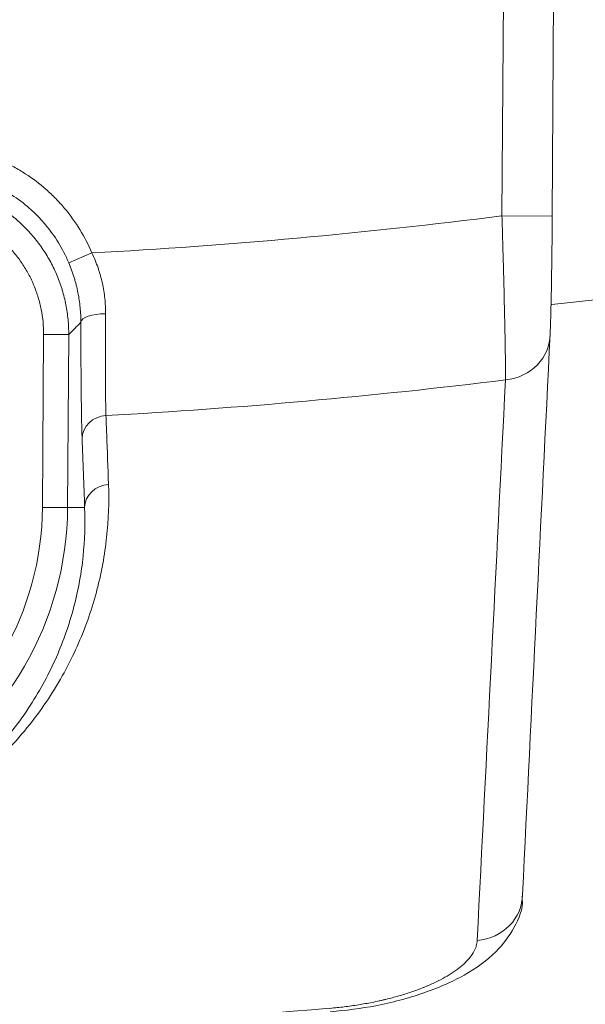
# Model space of a CAD drawing. Header units: millimetres. Extents: x 28 to 2257, y 19 to 785.
# Tile 15 of 55: x 1031 to 1043, y 376 to 396. Entities that reach past the tile are written whole.
import ezdxf

# ---------------------------------------------------------------- set-up
doc = ezdxf.new("R2010")
doc.units = ezdxf.units.MM
doc.layers.add('1', color=7, linetype='Continuous', true_color=0xffffff)

msp = doc.modelspace()

# ---------------------------------------------------------------- linework, layer by layer
at = {"layer": '1', "color": 155, "linetype": 'Continuous', "lineweight": 18}
for p, q in [((1040.948, 391.854), (1041.073, 410.979)), ((1042.073, 410.973), (1041.948, 391.847)), ((1041.948, 391.847), (1040.948, 391.854)), ((1032.34, 390.923), (1032.8, 391.118)), ((1031.817, 386.056), (1031.839, 389.496)), ((1031.839, 389.496), (1032.339, 389.492)), ((1032.339, 389.492), (1032.317, 386.053)), ((1031.817, 386.056), (1032.317, 386.053)), ((1032.317, 386.053), (1032.656, 386.051))]:
    msp.add_line(p, q, dxfattribs=at)
for radius in [191, 177.917, 173.281]:
    msp.add_circle((1026.045, 547.094), radius, dxfattribs=at)
for centre, radius, start, end in [((1026.045, 547.094), 157.803, 275.78031, 24.10625), ((1026.698, 504.092), 113.139, 273.09166, 277.23578), ((1026.698, 504.092), 116.384, 273.14329, 277.06847), ((1025.928, 386.095), 5.889, 300.2782, 359.6261), ((1025.928, 386.095), 6.389, 300.2782, 359.6261), ((1026.698, 504.092), 128.458, 264.41471, 274.83742)]:
    msp.add_arc(centre, radius, start, end, dxfattribs=at)
for centre, major_axis, ratio, start_param, end_param in [((1033.081, 389.735), (0.5, 0), 0.34841, 1.590254, 3.122973), ((1040.906, 389.512), (-0.999, 0.049), 0.925216, 1.730595, 3.187604), ((1033.105, 387.42), (0.5, 0.018), 0.927162, 1.587651, 3.094994), ((1033.156, 386.048), (0.5, 0.018), 0.927163, 1.587455, 3.094994), ((1040.357, 378.363), (-0.999, 0.049), 0.925549, 1.716671, 3.187703)]:
    msp.add_ellipse(centre, major_axis=major_axis, ratio=ratio, start_param=start_param, end_param=end_param, dxfattribs=at)
for points, knots in [([(1029.489, 393.252), (1029.665, 393.257), (1029.84, 393.248), (1030.057, 393.22), (1030.101, 393.214), (1030.188, 393.2), (1030.317, 393.176), (1030.444, 393.145), (1030.694, 393.075), (1030.857, 393.015), (1031.056, 392.926), (1031.095, 392.907), (1031.173, 392.868), (1031.212, 392.848), (1031.328, 392.785), (1031.403, 392.74), (1031.622, 392.599), (1031.761, 392.494), (1031.956, 392.322), (1032.019, 392.262), (1032.111, 392.168), (1032.141, 392.136), (1032.2, 392.071), (1032.229, 392.038), (1032.369, 391.871), (1032.471, 391.73), (1032.652, 391.434), (1032.732, 391.28), (1032.8, 391.118)], [0, 0, 0, 0, 0.125, 0.125, 0.15625, 0.15625, 0.1875, 0.25, 0.25, 0.375, 0.375, 0.40625, 0.40625, 0.4375, 0.4375, 0.5, 0.5, 0.625, 0.625, 0.6875, 0.6875, 0.71875, 0.71875, 0.75, 0.75, 0.875, 0.875, 1, 1, 1, 1]), ([(1032.34, 390.923), (1032.281, 391.062), (1032.213, 391.194), (1032.057, 391.448), (1031.97, 391.568), (1031.85, 391.712), (1031.825, 391.74), (1031.775, 391.796), (1031.749, 391.823), (1031.67, 391.904), (1031.616, 391.955), (1031.449, 392.103), (1031.33, 392.192), (1031.142, 392.314), (1031.078, 392.352), (1030.979, 392.406), (1030.945, 392.424), (1030.878, 392.457), (1030.844, 392.473), (1030.674, 392.55), (1030.535, 392.6), (1030.32, 392.661), (1030.247, 392.678), (1030.137, 392.701), (1030.1, 392.708), (1030.026, 392.72), (1029.989, 392.725), (1029.802, 392.749), (1029.652, 392.756), (1029.502, 392.752)], [0, 0, 0, 0, 0.125, 0.125, 0.25, 0.25, 0.28125, 0.28125, 0.3125, 0.3125, 0.375, 0.375, 0.5, 0.5, 0.5625, 0.5625, 0.59375, 0.59375, 0.625, 0.625, 0.75, 0.75, 0.8125, 0.8125, 0.84375, 0.84375, 0.875, 0.875, 1, 1, 1, 1]), ([(1029.271, 392.511), (1029.371, 392.513), (1029.572, 392.508), (1029.771, 392.482), (1029.919, 392.455), (1029.968, 392.445), (1030.067, 392.423), (1030.115, 392.41), (1030.26, 392.369), (1030.448, 392.304), (1030.63, 392.222), (1030.763, 392.153), (1030.828, 392.117), (1030.893, 392.078), (1030.936, 392.052), (1030.957, 392.038), (1031.063, 391.969), (1031.224, 391.852), (1031.447, 391.653), (1031.582, 391.506), (1031.679, 391.39), (1031.71, 391.351), (1031.77, 391.27), (1031.799, 391.229), (1031.883, 391.105), (1031.986, 390.935), (1032.072, 390.755), (1032.129, 390.616), (1032.147, 390.569), (1032.173, 390.498), (1032.181, 390.474), (1032.197, 390.427), (1032.234, 390.307), (1032.288, 390.089), (1032.317, 389.892), (1032.335, 389.693), (1032.34, 389.593), (1032.339, 389.492)], [0, 0, 0, 0, 0.0625, 0.125, 0.125, 0.15625, 0.15625, 0.1875, 0.1875, 0.25, 0.3125, 0.3125, 0.34375, 0.359375, 0.359375, 0.375, 0.375, 0.4375, 0.5, 0.5625, 0.5625, 0.59375, 0.59375, 0.625, 0.625, 0.6875, 0.75, 0.75, 0.78125, 0.78125, 0.796875, 0.796875, 0.8125, 0.875, 0.9375, 0.9375, 1, 1, 1, 1]), ([(1031.839, 389.496), (1031.84, 389.58), (1031.836, 389.663), (1031.821, 389.829), (1031.797, 389.993), (1031.757, 390.154), (1031.727, 390.254), (1031.72, 390.274), (1031.707, 390.314), (1031.7, 390.334), (1031.679, 390.393), (1031.664, 390.432), (1031.616, 390.548), (1031.545, 390.698), (1031.459, 390.84), (1031.39, 390.943), (1031.365, 390.977), (1031.315, 391.044), (1031.289, 391.077), (1031.209, 391.174), (1031.096, 391.297), (1030.91, 391.462), (1030.775, 391.56), (1030.688, 391.617), (1030.67, 391.629), (1030.634, 391.651), (1030.58, 391.683), (1030.525, 391.713), (1030.415, 391.77), (1030.264, 391.839), (1030.106, 391.893), (1029.986, 391.927), (1029.945, 391.937), (1029.864, 391.956), (1029.822, 391.965), (1029.699, 391.987), (1029.533, 392.008), (1029.366, 392.013), (1029.282, 392.011)], [0, 0, 0, 0, 0.0625, 0.0625, 0.125, 0.1875, 0.1875, 0.203125, 0.203125, 0.21875, 0.21875, 0.25, 0.25, 0.3125, 0.375, 0.375, 0.40625, 0.40625, 0.4375, 0.4375, 0.5, 0.5625, 0.625, 0.625, 0.640625, 0.640625, 0.65625, 0.6875, 0.6875, 0.75, 0.8125, 0.8125, 0.84375, 0.84375, 0.875, 0.875, 0.9375, 1, 1, 1, 1]), ([(1041.02, 388.592), (1041.02, 388.658), (1041.02, 388.736), (1041.018, 388.912), (1041.017, 389.011), (1041.015, 389.148), (1041.015, 389.176), (1041.014, 389.234), (1041.013, 389.264), (1041.012, 389.353), (1041.011, 389.415), (1041.007, 389.607), (1041.004, 389.743), (1041, 389.959), (1040.998, 390.033), (1040.995, 390.147), (1040.994, 390.185), (1040.992, 390.263), (1040.992, 390.302), (1040.987, 390.497), (1040.983, 390.658), (1040.976, 390.906), (1040.974, 390.99), (1040.97, 391.117), (1040.969, 391.16), (1040.966, 391.246), (1040.965, 391.289), (1040.959, 391.505), (1040.954, 391.679), (1040.948, 391.854)], [0, 0, 0, 0, 0.125, 0.125, 0.25, 0.25, 0.28125, 0.28125, 0.3125, 0.3125, 0.375, 0.375, 0.5, 0.5, 0.5625, 0.5625, 0.59375, 0.59375, 0.625, 0.625, 0.75, 0.75, 0.8125, 0.8125, 0.84375, 0.84375, 0.875, 0.875, 1, 1, 1, 1]), ([(1041.948, 391.847), (1041.947, 391.722), (1041.946, 391.597), (1041.945, 391.442), (1041.945, 391.411), (1041.944, 391.35), (1041.943, 391.258), (1041.942, 391.168), (1041.94, 390.99), (1041.938, 390.875), (1041.936, 390.734), (1041.936, 390.706), (1041.935, 390.651), (1041.935, 390.623), (1041.933, 390.541), (1041.932, 390.488), (1041.93, 390.333), (1041.928, 390.236), (1041.925, 390.098), (1041.923, 390.054), (1041.922, 389.989), (1041.921, 389.968), (1041.92, 389.926), (1041.92, 389.906), (1041.917, 389.807), (1041.915, 389.736), (1041.91, 389.609), (1041.908, 389.554), (1041.906, 389.506)], [0, 0, 0, 0, 0.125, 0.125, 0.15625, 0.15625, 0.1875, 0.25, 0.25, 0.375, 0.375, 0.40625, 0.40625, 0.4375, 0.4375, 0.5, 0.5, 0.625, 0.625, 0.6875, 0.6875, 0.71875, 0.71875, 0.75, 0.75, 0.875, 0.875, 1, 1, 1, 1]), ([(1032.8, 391.118), (1032.846, 391.021), (1032.887, 390.922), (1032.93, 390.797), (1032.938, 390.771), (1032.954, 390.721), (1032.962, 390.695), (1032.983, 390.619), (1032.996, 390.568), (1033.03, 390.415), (1033.046, 390.313), (1033.067, 390.111), (1033.072, 390.01), (1033.071, 389.91)], [0, 0, 0, 0, 0.25, 0.25, 0.3125, 0.3125, 0.375, 0.375, 0.5, 0.5, 0.75, 0.75, 1, 1, 1, 1]), ([(1032.581, 389.739), (1032.581, 389.835), (1032.576, 389.932), (1032.557, 390.129), (1032.543, 390.228), (1032.513, 390.378), (1032.502, 390.428), (1032.483, 390.503), (1032.476, 390.528), (1032.462, 390.578), (1032.425, 390.703), (1032.381, 390.826), (1032.34, 390.923)], [0, 0, 0, 0, 0.25, 0.25, 0.5, 0.5, 0.625, 0.625, 0.6875, 0.6875, 0.75, 1, 1, 1, 1]), ([(1033.071, 389.91), (1033.07, 389.795), (1033.07, 389.683), (1033.069, 389.519), (1033.069, 389.465), (1033.068, 389.359), (1033.068, 389.307), (1033.068, 389.153), (1033.067, 388.956), (1033.068, 388.775), (1033.068, 388.645), (1033.069, 388.602), (1033.069, 388.519), (1033.069, 388.479), (1033.07, 388.362), (1033.072, 388.217), (1033.074, 388.093), (1033.077, 387.98), (1033.078, 387.929), (1033.08, 387.883)], [0, 0, 0, 0, 0.125, 0.125, 0.1875, 0.1875, 0.25, 0.25, 0.375, 0.5, 0.5, 0.5625, 0.5625, 0.625, 0.625, 0.75, 0.875, 0.875, 1, 1, 1, 1]), ([(1032.581, 389.739), (1032.54, 389.697), (1032.5, 389.656), (1032.419, 389.574), (1032.379, 389.533), (1032.339, 389.492)], [0, 0, 0, 0, 0.504926, 0.504926, 1, 1, 1, 1]), ([(1032.605, 387.423), (1032.603, 387.476), (1032.602, 387.534), (1032.598, 387.663), (1032.595, 387.805), (1032.592, 387.971), (1032.59, 388.104), (1032.59, 388.15), (1032.588, 388.245), (1032.588, 388.293), (1032.586, 388.442), (1032.585, 388.649), (1032.583, 388.874), (1032.582, 389.05), (1032.582, 389.11), (1032.582, 389.231), (1032.582, 389.293), (1032.581, 389.48), (1032.581, 389.608), (1032.581, 389.739)], [0, 0, 0, 0, 0.125, 0.125, 0.25, 0.375, 0.375, 0.4375, 0.4375, 0.5, 0.5, 0.625, 0.75, 0.75, 0.8125, 0.8125, 0.875, 0.875, 1, 1, 1, 1]), ([(1033.08, 387.883), (1033.084, 387.758), (1033.089, 387.633), (1033.106, 387.176), (1033.118, 386.843), (1033.13, 386.51)], [0, 0, 0, 0, 0.272793, 0.272793, 1, 1, 1, 1]), ([(1033.13, 386.51), (1033.143, 386.161), (1033.131, 385.812), (1033.074, 385.286), (1033.048, 385.11), (1033, 384.847), (1032.982, 384.759), (1032.943, 384.583), (1032.922, 384.495), (1032.853, 384.231), (1032.8, 384.056), (1032.679, 383.705), (1032.611, 383.53), (1032.459, 383.181), (1032.376, 383.007), (1032.19, 382.659), (1032.089, 382.486), (1031.866, 382.141), (1031.745, 381.969), (1031.479, 381.627), (1031.334, 381.456), (1031.135, 381.244), (1031.074, 381.181), (1031.011, 381.118), (1030.968, 381.076), (1030.947, 381.055), (1030.838, 380.95), (1030.747, 380.866), (1030.558, 380.701), (1030.459, 380.62), (1030.252, 380.458), (1030.144, 380.378), (1029.918, 380.221), (1029.799, 380.143), (1029.549, 379.991), (1029.417, 379.916), (1029.243, 379.824), (1029.208, 379.806), (1029.136, 379.77), (1029.1, 379.752), (1028.99, 379.698), (1028.915, 379.663), (1028.683, 379.561), (1028.521, 379.496), (1028.264, 379.404), (1028.176, 379.374), (1027.994, 379.317), (1027.901, 379.289), (1027.78, 379.257), (1027.755, 379.25), (1027.706, 379.237), (1027.632, 379.219), (1027.557, 379.201), (1027.405, 379.167), (1027.302, 379.146), (1027.09, 379.108), (1026.981, 379.091), (1026.814, 379.069), (1026.758, 379.062), (1026.644, 379.05), (1026.587, 379.044), (1026.299, 379.02), (1026.067, 379.012), (1025.801, 379.015), (1025.772, 379.016), (1025.712, 379.017), (1025.683, 379.018), (1025.594, 379.022), (1025.535, 379.025), (1025.361, 379.036), (1025.246, 379.046), (1025.019, 379.071), (1024.908, 379.086), (1024.743, 379.112), (1024.688, 379.122), (1024.58, 379.142), (1024.527, 379.152), (1024.37, 379.184), (1024.268, 379.208), (1024.07, 379.258), (1023.974, 379.284), (1023.786, 379.34), (1023.694, 379.37), (1023.559, 379.416), (1023.515, 379.431), (1023.428, 379.463), (1023.385, 379.479), (1023.174, 379.561), (1023.014, 379.629), (1022.788, 379.736), (1022.714, 379.773), (1022.606, 379.828), (1022.571, 379.847), (1022.501, 379.884), (1022.466, 379.903), (1022.295, 379.998), (1022.167, 380.075), (1021.921, 380.233), (1021.805, 380.313), (1021.583, 380.474), (1021.477, 380.556), (1021.275, 380.722), (1021.179, 380.805), (1020.994, 380.974), (1020.905, 381.059), (1020.778, 381.187), (1020.736, 381.23), (1020.655, 381.316), (1020.616, 381.359), (1020.423, 381.573), (1020.283, 381.746), (1020.026, 382.091), (1019.909, 382.263), (1019.696, 382.609), (1019.599, 382.783), (1019.422, 383.129), (1019.343, 383.303), (1019.199, 383.65), (1019.136, 383.824), (1019.022, 384.171), (1018.973, 384.345), (1018.888, 384.693), (1018.852, 384.866), (1018.794, 385.214), (1018.771, 385.388), (1018.722, 385.909), (1018.714, 386.257), (1018.732, 386.604)], [0, 0, 0, 0, 0.0625, 0.0625, 0.09375, 0.09375, 0.109375, 0.109375, 0.125, 0.125, 0.15625, 0.15625, 0.1875, 0.1875, 0.21875, 0.21875, 0.25, 0.25, 0.28125, 0.28125, 0.3125, 0.3125, 0.320312, 0.324219, 0.324219, 0.328125, 0.328125, 0.34375, 0.34375, 0.359375, 0.359375, 0.375, 0.375, 0.390625, 0.390625, 0.40625, 0.40625, 0.410156, 0.410156, 0.414062, 0.414062, 0.421875, 0.421875, 0.4375, 0.4375, 0.445312, 0.445312, 0.453125, 0.453125, 0.455078, 0.455078, 0.457031, 0.460937, 0.460937, 0.46875, 0.46875, 0.476562, 0.476562, 0.480469, 0.480469, 0.484375, 0.484375, 0.5, 0.5, 0.501953, 0.501953, 0.503906, 0.503906, 0.507812, 0.507812, 0.515625, 0.515625, 0.523437, 0.523437, 0.527344, 0.527344, 0.53125, 0.53125, 0.539062, 0.539062, 0.546875, 0.546875, 0.554687, 0.554687, 0.558594, 0.558594, 0.5625, 0.5625, 0.578125, 0.578125, 0.585937, 0.585937, 0.589844, 0.589844, 0.59375, 0.59375, 0.609375, 0.609375, 0.625, 0.625, 0.640625, 0.640625, 0.65625, 0.65625, 0.671875, 0.671875, 0.679687, 0.679687, 0.6875, 0.6875, 0.71875, 0.71875, 0.75, 0.75, 0.78125, 0.78125, 0.8125, 0.8125, 0.84375, 0.84375, 0.875, 0.875, 0.90625, 0.90625, 0.9375, 0.9375, 1, 1, 1, 1]), ([(1019.2, 386.139), (1019.183, 385.818), (1019.189, 385.498), (1019.233, 385.016), (1019.253, 384.856), (1019.306, 384.534), (1019.338, 384.374), (1019.415, 384.052), (1019.46, 383.891), (1019.563, 383.569), (1019.621, 383.409), (1019.752, 383.087), (1019.825, 382.926), (1019.986, 382.604), (1020.075, 382.443), (1020.27, 382.122), (1020.377, 381.961), (1020.613, 381.64), (1020.742, 381.48), (1020.954, 381.24), (1021.028, 381.16), (1021.126, 381.06), (1021.146, 381.04), (1021.185, 381), (1021.246, 380.941), (1021.308, 380.881), (1021.436, 380.763), (1021.525, 380.685), (1021.712, 380.53), (1021.809, 380.453), (1022.014, 380.301), (1022.122, 380.225), (1022.349, 380.077), (1022.468, 380.004), (1022.627, 379.913), (1022.659, 379.896), (1022.724, 379.86), (1022.823, 379.807), (1022.926, 379.755), (1023.138, 379.652), (1023.287, 379.587), (1023.525, 379.492), (1023.607, 379.462), (1023.776, 379.402), (1023.863, 379.373), (1024.042, 379.319), (1024.134, 379.292), (1024.323, 379.243), (1024.42, 379.22), (1024.571, 379.188), (1024.622, 379.178), (1024.7, 379.163), (1024.726, 379.158), (1024.778, 379.149), (1024.805, 379.144), (1024.939, 379.122), (1025.047, 379.107), (1025.267, 379.082), (1025.379, 379.072), (1025.55, 379.061), (1025.608, 379.058), (1025.695, 379.054), (1025.724, 379.053), (1025.782, 379.052), (1025.811, 379.051), (1026.071, 379.048), (1026.299, 379.057), (1026.551, 379.079), (1026.579, 379.082), (1026.635, 379.088), (1026.663, 379.091), (1026.746, 379.1), (1026.8, 379.107), (1026.961, 379.13), (1027.066, 379.147), (1027.269, 379.185), (1027.368, 379.206), (1027.514, 379.24), (1027.561, 379.252), (1027.656, 379.276), (1027.702, 379.289), (1027.84, 379.327), (1027.928, 379.354), (1028.099, 379.41), (1028.182, 379.439), (1028.424, 379.528), (1028.575, 379.591), (1028.791, 379.689), (1028.861, 379.723), (1028.998, 379.791), (1029.064, 379.825), (1029.258, 379.93), (1029.379, 380.001), (1029.61, 380.145), (1029.72, 380.219), (1029.929, 380.367), (1030.028, 380.442), (1030.219, 380.594), (1030.31, 380.67), (1030.44, 380.786), (1030.483, 380.825), (1030.566, 380.903), (1030.607, 380.942), (1030.727, 381.06), (1030.803, 381.139), (1031.022, 381.375), (1031.154, 381.534), (1031.398, 381.853), (1031.509, 382.012), (1031.713, 382.333), (1031.805, 382.494), (1031.974, 382.816), (1032.051, 382.977), (1032.189, 383.3), (1032.251, 383.462), (1032.36, 383.786), (1032.409, 383.949), (1032.492, 384.274), (1032.527, 384.436), (1032.585, 384.76), (1032.608, 384.922), (1032.658, 385.407), (1032.669, 385.729), (1032.656, 386.051)], [0, 0, 0, 0, 0.0625, 0.0625, 0.09375, 0.09375, 0.125, 0.125, 0.15625, 0.15625, 0.1875, 0.1875, 0.21875, 0.21875, 0.25, 0.25, 0.28125, 0.28125, 0.3125, 0.3125, 0.328125, 0.328125, 0.332031, 0.332031, 0.335937, 0.34375, 0.34375, 0.359375, 0.359375, 0.375, 0.375, 0.390625, 0.390625, 0.40625, 0.40625, 0.410156, 0.410156, 0.414062, 0.421875, 0.421875, 0.4375, 0.4375, 0.445312, 0.445312, 0.453125, 0.453125, 0.460937, 0.460937, 0.46875, 0.46875, 0.472656, 0.472656, 0.474609, 0.474609, 0.476562, 0.476562, 0.484375, 0.484375, 0.492187, 0.492187, 0.496094, 0.496094, 0.498047, 0.498047, 0.5, 0.5, 0.515625, 0.515625, 0.517578, 0.517578, 0.519531, 0.519531, 0.523437, 0.523437, 0.53125, 0.53125, 0.539062, 0.539062, 0.542969, 0.542969, 0.546875, 0.546875, 0.554687, 0.554687, 0.5625, 0.5625, 0.578125, 0.578125, 0.585937, 0.585937, 0.59375, 0.59375, 0.609375, 0.609375, 0.625, 0.625, 0.640625, 0.640625, 0.65625, 0.65625, 0.664062, 0.664062, 0.671875, 0.671875, 0.6875, 0.6875, 0.71875, 0.71875, 0.75, 0.75, 0.78125, 0.78125, 0.8125, 0.8125, 0.84375, 0.84375, 0.875, 0.875, 0.90625, 0.90625, 0.9375, 0.9375, 1, 1, 1, 1]), ([(1037.537, 376.024), (1037.848, 376.048), (1038.483, 376.132), (1039.407, 376.377), (1040.215, 376.729), (1040.821, 377.157), (1041.196, 377.667), (1041.377, 378.082), (1041.349, 378.296), (1041.346, 378.313)], [0, 0, 0, 0, 0.163602, 0.345999, 0.533606, 0.715004, 0.856618, 0.988494, 1, 1, 1, 1]), ([(1037.531, 376.091), (1037.627, 376.1), (1037.817, 376.119), (1038.097, 376.159), (1038.281, 376.192), (1038.417, 376.219), (1038.462, 376.229), (1038.529, 376.243), (1038.552, 376.249), (1038.596, 376.259), (1038.706, 376.285), (1038.899, 376.336), (1039.141, 376.412), (1039.294, 376.468), (1039.386, 376.504), (1039.405, 376.512), (1039.441, 376.527), (1039.495, 376.549), (1039.546, 376.572), (1039.647, 376.619), (1039.775, 376.683), (1039.889, 376.751), (1039.969, 376.802), (1039.995, 376.82), (1040.045, 376.855), (1040.069, 376.873), (1040.138, 376.927), (1040.222, 376.999), (1040.321, 377.109), (1040.37, 377.183), (1040.401, 377.238), (1040.41, 377.257), (1040.426, 377.294), (1040.432, 377.313), (1040.449, 377.368), (1040.455, 377.405), (1040.457, 377.441)], [0, 0, 0, 0, 0.0625, 0.125, 0.1875, 0.1875, 0.21875, 0.21875, 0.234375, 0.234375, 0.25, 0.3125, 0.375, 0.4375, 0.4375, 0.453125, 0.453125, 0.46875, 0.5, 0.5, 0.5625, 0.625, 0.625, 0.65625, 0.65625, 0.6875, 0.6875, 0.75, 0.8125, 0.875, 0.875, 0.90625, 0.90625, 0.9375, 0.9375, 1, 1, 1, 1])]:
    msp.add_open_spline(points, degree=3, knots=knots, dxfattribs=at)
for points in [[(1041.906, 389.506), (1041.723, 385.785), (1041.54, 382.069), (1041.357, 378.357)], [(1040.457, 377.441), (1040.644, 381.155), (1040.832, 384.871), (1041.02, 388.592)], [(1032.656, 386.051), (1032.639, 386.508), (1032.622, 386.966), (1032.605, 387.423)]]:
    msp.add_open_spline(points, degree=3, dxfattribs=at)

doc.saveas('drawing.dxf')
